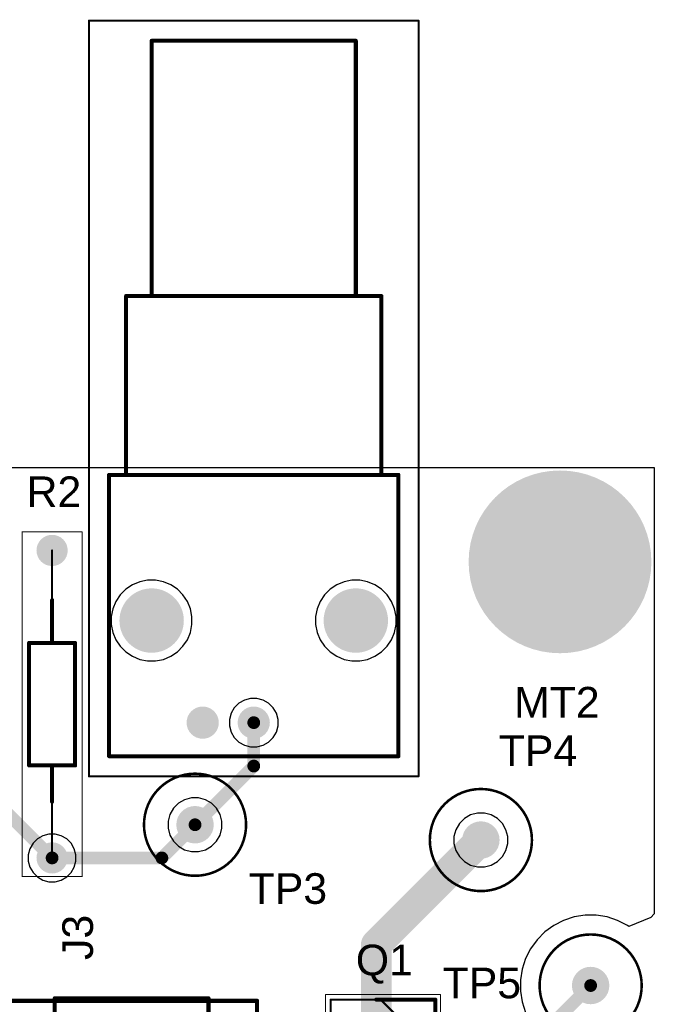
# Model space of a CAD drawing. Header units: millimetres. Extents: x 24 to 183, y 18 to 128.
# Tile 11 of 11: x 151 to 182, y 79 to 128. Entities that reach past the tile are written whole.
import ezdxf

# ---------------------------------------------------------------- set-up
doc = ezdxf.new("R2010")
doc.units = ezdxf.units.MM
for name, color, linetype in [('BottomLayer', 5, 'Continuous'), ('BottomSolder', 6, 'Continuous'), ('Mechanical13', 56, 'Continuous'), ('Mechanical15', 56, 'Continuous'), ('MultiLayer', 9, 'Continuous'), ('PadHoleLayer', 156, 'Continuous'), ('TopLayer', 1, 'Continuous'), ('TopOverlay', 2, 'Continuous'), ('TopSolder', 216, 'Continuous')]:
    doc.layers.add(name, color=color, linetype=linetype)
doc.styles.add('Arial', font='arial.ttf', dxfattribs={"height": 0.2})

# ---------------------------------------------------------------- blocks, each defined once
blk = doc.blocks.new('5261_6')
at = {"layer": 'BottomLayer'}
h = blk.add_hatch(color=5, dxfattribs=at)
edge = h.paths.add_edge_path()
edge.add_arc((0, 0), 0.83, 0, 360)
at = {"layer": 'BottomSolder'}
h = blk.add_hatch(color=6, dxfattribs=at)
edge = h.paths.add_edge_path()
edge.add_arc((0, 0), 0.9316, 0, 360)
at = {"layer": 'MultiLayer'}
h = blk.add_hatch(color=9, dxfattribs=at)
edge = h.paths.add_edge_path()
edge.add_arc((0, 0), 0.83, 0, 360)
at = {"layer": 'PadHoleLayer'}
h = blk.add_hatch(color=156, dxfattribs=at)
edge = h.paths.add_edge_path()
edge.add_arc((0, 0), 0.53, 0, 360)
at = {"layer": 'TopLayer'}
h = blk.add_hatch(color=1, dxfattribs=at)
edge = h.paths.add_edge_path()
edge.add_arc((0, 0), 0.83, 0, 360)
at = {"layer": 'TopSolder'}
h = blk.add_hatch(color=216, dxfattribs=at)
edge = h.paths.add_edge_path()
edge.add_arc((0, 0), 0.9316, 0, 360)
at = {"layer": 'Mechanical15'}
for points, const_width in [([(2.54, 0, 1), (-2.54, 0, 1)], 0.127), ([(-2.57175, 0, 1), (-2.50825, 0, 1)], 0.0635), ([(2.50825, 0, 1), (2.57175, 0, 1)], 0.0635)]:
    blk.add_lwpolyline(points, format="xyb", close=True, dxfattribs=dict(at, const_width=const_width))
blk = doc.blocks.new('MTHOLE_239____14')
at = {"layer": 'BottomLayer'}
h = blk.add_hatch(color=5, dxfattribs=at)
edge = h.paths.add_edge_path()
edge.add_arc((0, 0), 4.445, 0, 360)
at = {"layer": 'BottomSolder'}
h = blk.add_hatch(color=6, dxfattribs=at)
edge = h.paths.add_edge_path()
edge.add_arc((0, 0), 4.547, 0, 360)
at = {"layer": 'MultiLayer'}
h = blk.add_hatch(color=9, dxfattribs=at)
edge = h.paths.add_edge_path()
edge.add_arc((0, 0), 4.445, 0, 360)
at = {"layer": 'PadHoleLayer'}
h = blk.add_hatch(color=156, dxfattribs=at)
edge = h.paths.add_edge_path()
edge.add_arc((0, 0), 3.035, 0, 360)
at = {"layer": 'TopLayer'}
h = blk.add_hatch(color=1, dxfattribs=at)
edge = h.paths.add_edge_path()
edge.add_arc((0, 0), 4.445, 0, 360)
at = {"layer": 'TopSolder'}
h = blk.add_hatch(color=216, dxfattribs=at)
edge = h.paths.add_edge_path()
edge.add_arc((0, 0), 4.547, 0, 360)
blk = doc.blocks.new('F2W2D0_17')
at = {"layer": 'BottomLayer'}
h = blk.add_hatch(color=5, dxfattribs=at)
edge = h.paths.add_edge_path()
edge.add_arc((0, 0), 0.6, 0, 360)
h = blk.add_hatch(color=5, dxfattribs=at)
edge = h.paths.add_edge_path()
edge.add_arc((15.2, 0), 0.6, 0, 360)
at = {"layer": 'BottomSolder'}
h = blk.add_hatch(color=6, dxfattribs=at)
edge = h.paths.add_edge_path()
edge.add_arc((0, 0), 0.702, 0, 360)
h = blk.add_hatch(color=6, dxfattribs=at)
edge = h.paths.add_edge_path()
edge.add_arc((15.2, 0), 0.702, 0, 360)
at = {"layer": 'MultiLayer'}
h = blk.add_hatch(color=9, dxfattribs=at)
edge = h.paths.add_edge_path()
edge.add_arc((0, 0), 0.6, 0, 360)
h = blk.add_hatch(color=9, dxfattribs=at)
edge = h.paths.add_edge_path()
edge.add_arc((15.2, 0), 0.6, 0, 360)
at = {"layer": 'PadHoleLayer'}
h = blk.add_hatch(color=156, dxfattribs=at)
edge = h.paths.add_edge_path()
edge.add_arc((0, 0), 0.4, 0, 360)
h = blk.add_hatch(color=156, dxfattribs=at)
edge = h.paths.add_edge_path()
edge.add_arc((15.2, 0), 0.4, 0, 360)
at = {"layer": 'TopLayer'}
h = blk.add_hatch(color=1, dxfattribs=at)
edge = h.paths.add_edge_path()
edge.add_arc((0, 0), 0.6, 0, 360)
h = blk.add_hatch(color=1, dxfattribs=at)
edge = h.paths.add_edge_path()
edge.add_arc((15.2, 0), 0.6, 0, 360)
at = {"layer": 'TopSolder'}
h = blk.add_hatch(color=216, dxfattribs=at)
edge = h.paths.add_edge_path()
edge.add_arc((0, 0), 0.702, 0, 360)
h = blk.add_hatch(color=216, dxfattribs=at)
edge = h.paths.add_edge_path()
edge.add_arc((15.2, 0), 0.702, 0, 360)
at = {"layer": 'Mechanical15', "const_width": 0.203}
for points in [[(1.397, -1.397), (1.397, 1.397)], [(1.397, 1.397), (13.843, 1.397)], [(13.843, -1.397), (13.843, 1.397)], [(1.397, -1.397), (13.843, -1.397)]]:
    blk.add_lwpolyline(points, dxfattribs=at)
at = {"layer": 'Mechanical15', "const_width": 0.102}
for points in [[(1.346, 1.397, 1), (1.448, 1.397, 1)], [(1.346, 1.397, 1), (1.448, 1.397, 1)], [(13.792, 1.397, 1), (13.894, 1.397, 1)], [(13.792, 1.397, 1), (13.894, 1.397, 1)], [(1.346, -1.397, 1), (1.448, -1.397, 1)], [(1.346, -1.397, 1), (1.448, -1.397, 1)], [(13.792, -1.397, 1), (13.894, -1.397, 1)], [(13.792, -1.397, 1), (13.894, -1.397, 1)]]:
    blk.add_lwpolyline(points, format="xyb", close=True, dxfattribs=at)
at = {"layer": 'TopOverlay', "const_width": 0.2}
for points in [[(3.775, 1.524), (11.425, 1.524)], [(3.775, 0), (3.775, 1.524)], [(11.425, -1.524), (11.425, 1.524)], [(2.032, 0), (3.775, 0)], [(3.775, -1.524), (3.775, 0)], [(11.425, 0), (13.335, 0)], [(3.775, -1.524), (11.425, -1.524)]]:
    blk.add_lwpolyline(points, dxfattribs=at)
at = {"layer": 'TopOverlay', "const_width": 0.1}
for points in [[(3.725, 1.524, 1), (3.825, 1.524, 1)], [(3.725, 1.524, 1), (3.825, 1.524, 1)], [(11.375, 1.524, 1), (11.475, 1.524, 1)], [(11.375, 1.524, 1), (11.475, 1.524, 1)], [(1.982, 0, 1), (2.082, 0, 1)], [(3.725, 0, 1), (3.825, 0, 1)], [(3.725, 0, 1), (3.825, 0, 1)], [(3.725, 0, 1), (3.825, 0, 1)], [(11.375, 0, 1), (11.475, 0, 1)], [(13.285, 0, 1), (13.385, 0, 1)], [(3.725, -1.524, 1), (3.825, -1.524, 1)], [(3.725, -1.524, 1), (3.825, -1.524, 1)], [(11.375, -1.524, 1), (11.475, -1.524, 1)], [(11.375, -1.524, 1), (11.475, -1.524, 1)]]:
    blk.add_lwpolyline(points, format="xyb", close=True, dxfattribs=at)
blk = doc.blocks.new('RESAD1526W69L610D229_18')
at = {"layer": 'BottomLayer'}
h = blk.add_hatch(color=5, dxfattribs=at)
edge = h.paths.add_edge_path()
edge.add_arc((0, 0), 0.675, 0, 360)
h = blk.add_hatch(color=5, dxfattribs=at)
edge = h.paths.add_edge_path()
edge.add_arc((15.3, 0), 0.675, 0, 360)
at = {"layer": 'BottomSolder'}
h = blk.add_hatch(color=6, dxfattribs=at)
edge = h.paths.add_edge_path()
edge.add_arc((0, 0), 0.777, 0, 360)
h = blk.add_hatch(color=6, dxfattribs=at)
edge = h.paths.add_edge_path()
edge.add_arc((15.3, 0), 0.777, 0, 360)
at = {"layer": 'MultiLayer'}
h = blk.add_hatch(color=9, dxfattribs=at)
edge = h.paths.add_edge_path()
edge.add_arc((0, 0), 0.675, 0, 360)
h = blk.add_hatch(color=9, dxfattribs=at)
edge = h.paths.add_edge_path()
edge.add_arc((15.3, 0), 0.675, 0, 360)
at = {"layer": 'PadHoleLayer'}
h = blk.add_hatch(color=156, dxfattribs=at)
edge = h.paths.add_edge_path()
edge.add_arc((0, 0), 0.45, 0, 360)
h = blk.add_hatch(color=156, dxfattribs=at)
edge = h.paths.add_edge_path()
edge.add_arc((15.3, 0), 0.45, 0, 360)
at = {"layer": 'TopLayer'}
h = blk.add_hatch(color=1, dxfattribs=at)
edge = h.paths.add_edge_path()
edge.add_arc((0, 0), 0.675, 0, 360)
h = blk.add_hatch(color=1, dxfattribs=at)
edge = h.paths.add_edge_path()
edge.add_arc((15.3, 0), 0.675, 0, 360)
at = {"layer": 'TopSolder'}
h = blk.add_hatch(color=216, dxfattribs=at)
edge = h.paths.add_edge_path()
edge.add_arc((0, 0), 0.777, 0, 360)
h = blk.add_hatch(color=216, dxfattribs=at)
edge = h.paths.add_edge_path()
edge.add_arc((15.3, 0), 0.777, 0, 360)
at = {"layer": 'Mechanical13', "const_width": 0.1}
for points in [[(4.6, 1.145), (10.7, 1.145)], [(4.6, 1.145), (4.6, -1.145)], [(10.7, 1.145), (10.7, -1.145)], [(0, 0), (4.6, 0)], [(10.7, 0), (15.3, 0)], [(4.6, -1.145), (10.7, -1.145)]]:
    blk.add_lwpolyline(points, dxfattribs=at)
at = {"layer": 'Mechanical13', "const_width": 0.05}
for points in [[(4.575, 1.145, 1), (4.625, 1.145, 1)], [(4.575, 1.145, 1), (4.625, 1.145, 1)], [(10.675, 1.145, 1), (10.725, 1.145, 1)], [(10.675, 1.145, 1), (10.725, 1.145, 1)], [(-0.025, 0, 1), (0.025, 0, 1)], [(4.575, 0, 1), (4.625, 0, 1)], [(10.675, 0, 1), (10.725, 0, 1)], [(15.275, 0, 1), (15.325, 0, 1)], [(4.575, -1.145, 1), (4.625, -1.145, 1)], [(4.575, -1.145, 1), (4.625, -1.145, 1)], [(10.675, -1.145, 1), (10.725, -1.145, 1)], [(10.675, -1.145, 1), (10.725, -1.145, 1)]]:
    blk.add_lwpolyline(points, format="xyb", close=True, dxfattribs=at)
at = {"layer": 'Mechanical15', "const_width": 0.05}
for points in [[(-0.925, 1.495), (16.225, 1.495)], [(-0.925, 1.495), (-0.925, -1.495)], [(16.225, 1.495), (16.225, -1.495)], [(-0.925, -1.495), (16.225, -1.495)]]:
    blk.add_lwpolyline(points, dxfattribs=at)
at = {"layer": 'Mechanical15', "const_width": 0.025}
for points in [[(-0.937, 1.495, 1), (-0.913, 1.495, 1)], [(-0.937, 1.495, 1), (-0.913, 1.495, 1)], [(16.212, 1.495, 1), (16.237, 1.495, 1)], [(16.212, 1.495, 1), (16.237, 1.495, 1)], [(-0.937, -1.495, 1), (-0.913, -1.495, 1)], [(-0.937, -1.495, 1), (-0.913, -1.495, 1)], [(16.212, -1.495, 1), (16.237, -1.495, 1)], [(16.212, -1.495, 1), (16.237, -1.495, 1)]]:
    blk.add_lwpolyline(points, format="xyb", close=True, dxfattribs=at)
at = {"layer": 'TopOverlay', "const_width": 0.2}
for points in [[(4.6, 1.145), (10.7, 1.145)], [(4.6, 1.145), (4.6, -1.145)], [(10.7, 1.145), (10.7, -1.145)], [(2.794, 0), (4.6, 0)], [(10.7, 0), (12.827, 0)], [(4.6, -1.145), (10.7, -1.145)]]:
    blk.add_lwpolyline(points, dxfattribs=at)
at = {"layer": 'TopOverlay', "const_width": 0.1}
for points in [[(4.55, 1.145, 1), (4.65, 1.145, 1)], [(4.55, 1.145, 1), (4.65, 1.145, 1)], [(10.65, 1.145, 1), (10.75, 1.145, 1)], [(10.65, 1.145, 1), (10.75, 1.145, 1)], [(2.744, 0, 1), (2.844, 0, 1)], [(4.55, 0, 1), (4.65, 0, 1)], [(10.65, 0, 1), (10.75, 0, 1)], [(12.777, 0, 1), (12.877, 0, 1)], [(4.55, -1.145, 1), (4.65, -1.145, 1)], [(4.55, -1.145, 1), (4.65, -1.145, 1)], [(10.65, -1.145, 1), (10.75, -1.145, 1)], [(10.65, -1.145, 1), (10.75, -1.145, 1)]]:
    blk.add_lwpolyline(points, format="xyb", close=True, dxfattribs=at)
blk = doc.blocks.new('5261_21')
at = {"layer": 'BottomLayer'}
h = blk.add_hatch(color=5, dxfattribs=at)
edge = h.paths.add_edge_path()
edge.add_arc((0, 0), 0.83, 0, 360)
at = {"layer": 'BottomSolder'}
h = blk.add_hatch(color=6, dxfattribs=at)
edge = h.paths.add_edge_path()
edge.add_arc((0, 0), 0.9316, 0, 360)
at = {"layer": 'MultiLayer'}
h = blk.add_hatch(color=9, dxfattribs=at)
edge = h.paths.add_edge_path()
edge.add_arc((0, 0), 0.83, 0, 360)
at = {"layer": 'PadHoleLayer'}
h = blk.add_hatch(color=156, dxfattribs=at)
edge = h.paths.add_edge_path()
edge.add_arc((0, 0), 0.53, 0, 360)
at = {"layer": 'TopLayer'}
h = blk.add_hatch(color=1, dxfattribs=at)
edge = h.paths.add_edge_path()
edge.add_arc((0, 0), 0.83, 0, 360)
at = {"layer": 'TopSolder'}
h = blk.add_hatch(color=216, dxfattribs=at)
edge = h.paths.add_edge_path()
edge.add_arc((0, 0), 0.9316, 0, 360)
at = {"layer": 'Mechanical15'}
for points, const_width in [([(2.54, 0, 1), (-2.54, 0, 1)], 0.127), ([(-2.57175, 0, 1), (-2.50825, 0, 1)], 0.0635), ([(2.50825, 0, 1), (2.57175, 0, 1)], 0.0635)]:
    blk.add_lwpolyline(points, format="xyb", close=True, dxfattribs=dict(at, const_width=const_width))
blk = doc.blocks.new('5261_22')
at = {"layer": 'BottomLayer'}
h = blk.add_hatch(color=5, dxfattribs=at)
edge = h.paths.add_edge_path()
edge.add_arc((0, 0), 0.83, 0, 360)
at = {"layer": 'BottomSolder'}
h = blk.add_hatch(color=6, dxfattribs=at)
edge = h.paths.add_edge_path()
edge.add_arc((0, 0), 0.9316, 0, 360)
at = {"layer": 'MultiLayer'}
h = blk.add_hatch(color=9, dxfattribs=at)
edge = h.paths.add_edge_path()
edge.add_arc((0, 0), 0.83, 0, 360)
at = {"layer": 'PadHoleLayer'}
h = blk.add_hatch(color=156, dxfattribs=at)
edge = h.paths.add_edge_path()
edge.add_arc((0, 0), 0.53, 0, 360)
at = {"layer": 'TopLayer'}
h = blk.add_hatch(color=1, dxfattribs=at)
edge = h.paths.add_edge_path()
edge.add_arc((0, 0), 0.83, 0, 360)
at = {"layer": 'TopSolder'}
h = blk.add_hatch(color=216, dxfattribs=at)
edge = h.paths.add_edge_path()
edge.add_arc((0, 0), 0.9316, 0, 360)
at = {"layer": 'Mechanical15'}
for points, const_width in [([(2.54, 0, 1), (-2.54, 0, 1)], 0.127), ([(-2.57175, 0, 1), (-2.50825, 0, 1)], 0.0635), ([(2.50825, 0, 1), (2.57175, 0, 1)], 0.0635)]:
    blk.add_lwpolyline(points, format="xyb", close=True, dxfattribs=dict(at, const_width=const_width))
blk = doc.blocks.new('031_5640_29')
at = {"layer": 'BottomLayer'}
h = blk.add_hatch(color=5, dxfattribs=at)
edge = h.paths.add_edge_path()
edge.add_arc((-5.08, 5.08), 1.5, 0, 360)
h = blk.add_hatch(color=5, dxfattribs=at)
edge = h.paths.add_edge_path()
edge.add_arc((5.08, 5.08), 1.5, 0, 360)
h = blk.add_hatch(color=5, dxfattribs=at)
edge = h.paths.add_edge_path()
edge.add_arc((-2.54, 0), 0.7, 0, 360)
h = blk.add_hatch(color=5, dxfattribs=at)
edge = h.paths.add_edge_path()
edge.add_arc((0, 0), 0.7, 0, 360)
at = {"layer": 'BottomSolder'}
h = blk.add_hatch(color=6, dxfattribs=at)
edge = h.paths.add_edge_path()
edge.add_arc((-5.08, 5.08), 1.602, 0, 360)
h = blk.add_hatch(color=6, dxfattribs=at)
edge = h.paths.add_edge_path()
edge.add_arc((5.08, 5.08), 1.602, 0, 360)
h = blk.add_hatch(color=6, dxfattribs=at)
edge = h.paths.add_edge_path()
edge.add_arc((-2.54, 0), 0.802, 0, 360)
h = blk.add_hatch(color=6, dxfattribs=at)
edge = h.paths.add_edge_path()
edge.add_arc((0, 0), 0.802, 0, 360)
at = {"layer": 'MultiLayer'}
h = blk.add_hatch(color=9, dxfattribs=at)
edge = h.paths.add_edge_path()
edge.add_arc((-5.08, 5.08), 1.5, 0, 360)
h = blk.add_hatch(color=9, dxfattribs=at)
edge = h.paths.add_edge_path()
edge.add_arc((5.08, 5.08), 1.5, 0, 360)
h = blk.add_hatch(color=9, dxfattribs=at)
edge = h.paths.add_edge_path()
edge.add_arc((-2.54, 0), 0.7, 0, 360)
h = blk.add_hatch(color=9, dxfattribs=at)
edge = h.paths.add_edge_path()
edge.add_arc((0, 0), 0.7, 0, 360)
at = {"layer": 'PadHoleLayer'}
h = blk.add_hatch(color=156, dxfattribs=at)
edge = h.paths.add_edge_path()
edge.add_arc((-5.08, 5.08), 1, 0, 360)
h = blk.add_hatch(color=156, dxfattribs=at)
edge = h.paths.add_edge_path()
edge.add_arc((5.08, 5.08), 1, 0, 360)
h = blk.add_hatch(color=156, dxfattribs=at)
edge = h.paths.add_edge_path()
edge.add_arc((-2.54, 0), 0.45, 0, 360)
h = blk.add_hatch(color=156, dxfattribs=at)
edge = h.paths.add_edge_path()
edge.add_arc((0, 0), 0.45, 0, 360)
at = {"layer": 'TopLayer'}
h = blk.add_hatch(color=1, dxfattribs=at)
edge = h.paths.add_edge_path()
edge.add_arc((-5.08, 5.08), 1.5, 0, 360)
h = blk.add_hatch(color=1, dxfattribs=at)
edge = h.paths.add_edge_path()
edge.add_arc((5.08, 5.08), 1.5, 0, 360)
h = blk.add_hatch(color=1, dxfattribs=at)
edge = h.paths.add_edge_path()
edge.add_arc((-2.54, 0), 0.7, 0, 360)
h = blk.add_hatch(color=1, dxfattribs=at)
edge = h.paths.add_edge_path()
edge.add_arc((0, 0), 0.7, 0, 360)
at = {"layer": 'TopSolder'}
h = blk.add_hatch(color=216, dxfattribs=at)
edge = h.paths.add_edge_path()
edge.add_arc((-5.08, 5.08), 1.602, 0, 360)
h = blk.add_hatch(color=216, dxfattribs=at)
edge = h.paths.add_edge_path()
edge.add_arc((5.08, 5.08), 1.602, 0, 360)
h = blk.add_hatch(color=216, dxfattribs=at)
edge = h.paths.add_edge_path()
edge.add_arc((-2.54, 0), 0.802, 0, 360)
h = blk.add_hatch(color=216, dxfattribs=at)
edge = h.paths.add_edge_path()
edge.add_arc((0, 0), 0.802, 0, 360)
at = {"layer": 'Mechanical13', "const_width": 0.2}
for points in [[(-5.08, 21.23), (-5.08, 33.93)], [(-5.08, 33.93), (5.08, 33.93)], [(5.08, 21.23), (5.08, 33.93)], [(-6.35, 12.33), (-6.35, 21.23)], [(-6.35, 21.23), (6.35, 21.23)], [(6.35, 12.33), (6.35, 21.23)], [(-7.2, 12.33), (7.2, 12.33)], [(-7.2, -1.67), (-7.2, 12.33)], [(7.2, -1.67), (7.2, 12.33)], [(-7.2, -1.67), (7.2, -1.67)]]:
    blk.add_lwpolyline(points, dxfattribs=at)
at = {"layer": 'Mechanical13', "const_width": 0.1}
for points in [[(-5.13, 33.93, 1), (-5.03, 33.93, 1)], [(-5.13, 33.93, 1), (-5.03, 33.93, 1)], [(5.03, 33.93, 1), (5.13, 33.93, 1)], [(5.03, 33.93, 1), (5.13, 33.93, 1)], [(-6.4, 21.23, 1), (-6.3, 21.23, 1)], [(-6.4, 21.23, 1), (-6.3, 21.23, 1)], [(-5.13, 21.23, 1), (-5.03, 21.23, 1)], [(5.03, 21.23, 1), (5.13, 21.23, 1)], [(6.3, 21.23, 1), (6.4, 21.23, 1)], [(6.3, 21.23, 1), (6.4, 21.23, 1)], [(-7.25, 12.33, 1), (-7.15, 12.33, 1)], [(-7.25, 12.33, 1), (-7.15, 12.33, 1)], [(-6.4, 12.33, 1), (-6.3, 12.33, 1)], [(6.3, 12.33, 1), (6.4, 12.33, 1)], [(7.15, 12.33, 1), (7.25, 12.33, 1)], [(7.15, 12.33, 1), (7.25, 12.33, 1)], [(-7.25, -1.67, 1), (-7.15, -1.67, 1)], [(-7.25, -1.67, 1), (-7.15, -1.67, 1)], [(7.15, -1.67, 1), (7.25, -1.67, 1)], [(7.15, -1.67, 1), (7.25, -1.67, 1)]]:
    blk.add_lwpolyline(points, format="xyb", close=True, dxfattribs=at)
at = {"layer": 'Mechanical15', "const_width": 0.1}
for points in [[(-8.2, 34.93), (8.2, 34.93)], [(-8.2, -2.67), (-8.2, 34.93)], [(8.2, -2.67), (8.2, 34.93)], [(-8.2, -2.67), (8.2, -2.67)]]:
    blk.add_lwpolyline(points, dxfattribs=at)
at = {"layer": 'Mechanical15', "const_width": 0.05}
for points in [[(-8.225, 34.93, 1), (-8.175, 34.93, 1)], [(-8.225, 34.93, 1), (-8.175, 34.93, 1)], [(8.175, 34.93, 1), (8.225, 34.93, 1)], [(8.175, 34.93, 1), (8.225, 34.93, 1)], [(-8.225, -2.67, 1), (-8.175, -2.67, 1)], [(-8.225, -2.67, 1), (-8.175, -2.67, 1)], [(8.175, -2.67, 1), (8.225, -2.67, 1)], [(8.175, -2.67, 1), (8.225, -2.67, 1)]]:
    blk.add_lwpolyline(points, format="xyb", close=True, dxfattribs=at)
at = {"layer": 'TopOverlay', "const_width": 0.1}
for points in [[(-7.2, 12.33), (7.2, 12.33)], [(-7.2, -1.67), (-7.2, 12.33)], [(7.2, -1.67), (7.2, 12.33)], [(-7.2, -1.67), (7.2, -1.67)]]:
    blk.add_lwpolyline(points, dxfattribs=at)
at = {"layer": 'TopOverlay'}
for points, const_width in [([(-7.225, 12.33, 1), (-7.175, 12.33, 1)], 0.05), ([(-7.225, 12.33, 1), (-7.175, 12.33, 1)], 0.05), ([(7.175, 12.33, 1), (7.225, 12.33, 1)], 0.05), ([(7.175, 12.33, 1), (7.225, 12.33, 1)], 0.05), ([(-7.225, -1.67, 1), (-7.175, -1.67, 1)], 0.05), ([(-7.225, -1.67, 1), (-7.175, -1.67, 1)], 0.05), ([(7.175, -1.67, 1), (7.225, -1.67, 1)], 0.05), ([(7.175, -1.67, 1), (7.225, -1.67, 1)], 0.05), ([(-0.05, -2.1, 1), (0.05, -2.1, 1)], 0.1), ([(-0.05, -2.1, 1), (0.05, -2.1, 1)], 0.1), ([(-0.05, -2.3, 1), (0.05, -2.3, 1)], 0.1), ([(-0.05, -2.3, 1), (0.05, -2.3, 1)], 0.1)]:
    blk.add_lwpolyline(points, format="xyb", close=True, dxfattribs=dict(at, const_width=const_width))
at = {"layer": 'TopOverlay', "const_width": 0.2}
for points in [[(0, -2.3, -1), (0, -2.1)], [(0, -2.1, -1), (0, -2.3)]]:
    blk.add_lwpolyline(points, format="xyb", dxfattribs=at)
blk = doc.blocks.new('TO545P521X1594X2566_3P_39')
at = {"layer": 'BottomLayer'}
blk.add_hatch(color=5, dxfattribs=at).paths.add_polyline_path([(-1.358, 1.358), (1.358, 1.358), (1.358, -1.358), (-1.358, -1.358)])
h = blk.add_hatch(color=5, dxfattribs=at)
edge = h.paths.add_edge_path()
edge.add_arc((5.45, 0), 1.358, 0, 360)
h = blk.add_hatch(color=5, dxfattribs=at)
edge = h.paths.add_edge_path()
edge.add_arc((10.9, 0), 1.358, 0, 360)
at = {"layer": 'BottomSolder'}
blk.add_hatch(color=6, dxfattribs=at).paths.add_polyline_path([(-1.459, 1.459), (1.459, 1.459), (1.459, -1.459), (-1.459, -1.459)])
h = blk.add_hatch(color=6, dxfattribs=at)
edge = h.paths.add_edge_path()
edge.add_arc((5.45, 0), 1.459, 0, 360)
h = blk.add_hatch(color=6, dxfattribs=at)
edge = h.paths.add_edge_path()
edge.add_arc((10.9, 0), 1.459, 0, 360)
at = {"layer": 'MultiLayer'}
blk.add_hatch(color=9, dxfattribs=at).paths.add_polyline_path([(-1.358, 1.358), (1.358, 1.358), (1.358, -1.358), (-1.358, -1.358)])
h = blk.add_hatch(color=9, dxfattribs=at)
edge = h.paths.add_edge_path()
edge.add_arc((5.45, 0), 1.358, 0, 360)
h = blk.add_hatch(color=9, dxfattribs=at)
edge = h.paths.add_edge_path()
edge.add_arc((10.9, 0), 1.358, 0, 360)
at = {"layer": 'PadHoleLayer'}
h = blk.add_hatch(color=156, dxfattribs=at)
edge = h.paths.add_edge_path()
edge.add_arc((0, 0), 0.905, 0, 360)
h = blk.add_hatch(color=156, dxfattribs=at)
edge = h.paths.add_edge_path()
edge.add_arc((5.45, 0), 0.905, 0, 360)
h = blk.add_hatch(color=156, dxfattribs=at)
edge = h.paths.add_edge_path()
edge.add_arc((10.9, 0), 0.905, 0, 360)
at = {"layer": 'TopLayer'}
blk.add_hatch(color=1, dxfattribs=at).paths.add_polyline_path([(-1.358, 1.358), (1.358, 1.358), (1.358, -1.358), (-1.358, -1.358)])
h = blk.add_hatch(color=1, dxfattribs=at)
edge = h.paths.add_edge_path()
edge.add_arc((5.45, 0), 1.358, 0, 360)
h = blk.add_hatch(color=1, dxfattribs=at)
edge = h.paths.add_edge_path()
edge.add_arc((10.9, 0), 1.358, 0, 360)
at = {"layer": 'TopSolder'}
blk.add_hatch(color=216, dxfattribs=at).paths.add_polyline_path([(-1.459, 1.459), (1.459, 1.459), (1.459, -1.459), (-1.459, -1.459)])
h = blk.add_hatch(color=216, dxfattribs=at)
edge = h.paths.add_edge_path()
edge.add_arc((5.45, 0), 1.459, 0, 360)
h = blk.add_hatch(color=216, dxfattribs=at)
edge = h.paths.add_edge_path()
edge.add_arc((10.9, 0), 1.459, 0, 360)
at = {"layer": 'Mechanical13', "const_width": 0.1}
for points in [[(-2.615, 0.215), (0.11, 2.94)], [(-2.615, -2.27), (-2.615, 2.94)], [(13.515, 2.94), (-2.615, 2.94)], [(13.515, -2.27), (13.515, 2.94)], [(13.515, -2.27), (-2.615, -2.27)]]:
    blk.add_lwpolyline(points, dxfattribs=at)
at = {"layer": 'Mechanical13', "const_width": 0.05}
for points in [[(-2.64, 2.94, 1), (-2.59, 2.94, 1)], [(-2.64, 2.94, 1), (-2.59, 2.94, 1)], [(0.085, 2.94, 1), (0.135, 2.94, 1)], [(13.49, 2.94, 1), (13.54, 2.94, 1)], [(13.49, 2.94, 1), (13.54, 2.94, 1)], [(-2.64, 0.215, 1), (-2.59, 0.215, 1)], [(-2.64, -2.27, 1), (-2.59, -2.27, 1)], [(-2.64, -2.27, 1), (-2.59, -2.27, 1)], [(13.49, -2.27, 1), (13.54, -2.27, 1)], [(13.49, -2.27, 1), (13.54, -2.27, 1)]]:
    blk.add_lwpolyline(points, format="xyb", close=True, dxfattribs=at)
at = {"layer": 'Mechanical15', "const_width": 0.05}
for points in [[(-2.865, -2.52), (-2.865, 3.19)], [(13.765, 3.19), (-2.865, 3.19)], [(13.765, -2.52), (13.765, 3.19)], [(13.765, -2.52), (-2.865, -2.52)]]:
    blk.add_lwpolyline(points, dxfattribs=at)
at = {"layer": 'Mechanical15', "const_width": 0.025}
for points in [[(-2.877, 3.19, 1), (-2.853, 3.19, 1)], [(-2.877, 3.19, 1), (-2.853, 3.19, 1)], [(13.752, 3.19, 1), (13.777, 3.19, 1)], [(13.752, 3.19, 1), (13.777, 3.19, 1)], [(-2.877, -2.52, 1), (-2.853, -2.52, 1)], [(-2.877, -2.52, 1), (-2.853, -2.52, 1)], [(13.752, -2.52, 1), (13.777, -2.52, 1)], [(13.752, -2.52, 1), (13.777, -2.52, 1)]]:
    blk.add_lwpolyline(points, format="xyb", close=True, dxfattribs=at)
at = {"layer": 'TopOverlay', "const_width": 0.2}
for points in [[(-2.615, 0), (-2.615, 2.94)], [(13.515, 2.94), (-2.615, 2.94)], [(13.515, -2.27), (13.515, 2.94)]]:
    blk.add_lwpolyline(points, dxfattribs=at)
at = {"layer": 'TopOverlay', "const_width": 0.1}
for points in [[(-2.665, 2.94, 1), (-2.565, 2.94, 1)], [(-2.665, 2.94, 1), (-2.565, 2.94, 1)], [(13.465, 2.94, 1), (13.565, 2.94, 1)], [(13.465, 2.94, 1), (13.565, 2.94, 1)], [(-2.665, 0, 1), (-2.565, 0, 1)], [(13.465, -2.27, 1), (13.565, -2.27, 1)]]:
    blk.add_lwpolyline(points, format="xyb", close=True, dxfattribs=at)

msp = doc.modelspace()

# ---------------------------------------------------------------- linework, layer by layer
at = {"layer": 'BottomLayer'}
for p, q in [((48.658, 106.038), (182.238, 106.038)), ((182.238, 106.038), (182.238, 83.833)), ((155.946, 99.985), (155.666, 99.705)), ((156.275, 100.204), (155.946, 99.985)), ((156.64, 100.356), (156.275, 100.204)), ((157.028, 100.433), (156.64, 100.356)), ((157.424, 100.433), (157.028, 100.433)), ((157.812, 100.356), (157.424, 100.433)), ((158.177, 100.204), (157.812, 100.356)), ((158.506, 99.985), (158.177, 100.204)), ((158.786, 99.705), (158.506, 99.985)), ((166.106, 99.985), (165.826, 99.705)), ((166.435, 100.204), (166.106, 99.985)), ((166.8, 100.356), (166.435, 100.204)), ((167.188, 100.433), (166.8, 100.356)), ((167.584, 100.433), (167.188, 100.433)), ((167.972, 100.356), (167.584, 100.433)), ((168.337, 100.204), (167.972, 100.356)), ((168.666, 99.985), (168.337, 100.204)), ((168.946, 99.705), (168.666, 99.985)), ((155.666, 99.705), (155.447, 99.376)), ((159.005, 99.376), (158.786, 99.705)), ((165.826, 99.705), (165.607, 99.376)), ((169.165, 99.376), (168.946, 99.705)), ((155.295, 99.011), (155.218, 98.623)), ((155.447, 99.376), (155.295, 99.011)), ((159.157, 99.011), (159.005, 99.376)), ((159.234, 98.623), (159.157, 99.011)), ((165.455, 99.011), (165.378, 98.623)), ((165.607, 99.376), (165.455, 99.011)), ((169.317, 99.011), (169.165, 99.376)), ((169.394, 98.623), (169.317, 99.011)), ((155.218, 98.623), (155.218, 98.227)), ((159.234, 98.227), (159.234, 98.623)), ((165.378, 98.623), (165.378, 98.227)), ((169.394, 98.227), (169.394, 98.623)), ((155.218, 98.227), (155.295, 97.839)), ((159.157, 97.839), (159.234, 98.227)), ((165.378, 98.227), (165.455, 97.839)), ((169.317, 97.839), (169.394, 98.227)), ((155.295, 97.839), (155.447, 97.474)), ((159.005, 97.474), (159.157, 97.839)), ((165.455, 97.839), (165.607, 97.474)), ((169.165, 97.474), (169.317, 97.839)), ((155.447, 97.474), (155.666, 97.145)), ((155.666, 97.145), (155.946, 96.865)), ((158.506, 96.865), (158.786, 97.145)), ((158.786, 97.145), (159.005, 97.474)), ((165.607, 97.474), (165.826, 97.145)), ((165.826, 97.145), (166.106, 96.865)), ((168.666, 96.865), (168.946, 97.145)), ((168.946, 97.145), (169.165, 97.474)), ((155.946, 96.865), (156.275, 96.646)), ((156.275, 96.646), (156.64, 96.494)), ((157.812, 96.494), (158.177, 96.646)), ((158.177, 96.646), (158.506, 96.865)), ((166.106, 96.865), (166.435, 96.646)), ((166.435, 96.646), (166.8, 96.494)), ((167.972, 96.494), (168.337, 96.646)), ((168.337, 96.646), (168.666, 96.865)), ((156.64, 96.494), (157.028, 96.417)), ((157.028, 96.417), (157.424, 96.417)), ((157.424, 96.417), (157.812, 96.494)), ((166.8, 96.494), (167.188, 96.417)), ((167.188, 96.417), (167.584, 96.417)), ((167.584, 96.417), (167.972, 96.494)), ((161.339, 94.087), (161.18, 93.811)), ((161.564, 94.312), (161.339, 94.087)), ((161.84, 94.471), (161.564, 94.312)), ((162.147, 94.553), (161.84, 94.471)), ((162.465, 94.553), (162.147, 94.553)), ((162.772, 94.471), (162.465, 94.553)), ((163.048, 94.312), (162.772, 94.471)), ((163.273, 94.087), (163.048, 94.312)), ((163.432, 93.811), (163.273, 94.087)), ((161.18, 93.811), (161.098, 93.504)), ((163.514, 93.504), (163.432, 93.811)), ((161.098, 93.504), (161.098, 93.186)), ((161.098, 93.186), (161.18, 92.879)), ((163.432, 92.879), (163.514, 93.186)), ((163.514, 93.186), (163.514, 93.504)), ((161.18, 92.879), (161.339, 92.603)), ((161.339, 92.603), (161.564, 92.378)), ((163.048, 92.378), (163.273, 92.603)), ((163.273, 92.603), (163.432, 92.879)), ((161.564, 92.378), (161.84, 92.219)), ((161.84, 92.219), (162.147, 92.137)), ((162.147, 92.137), (162.465, 92.137)), ((162.465, 92.137), (162.772, 92.219)), ((162.772, 92.219), (163.048, 92.378)), ((158.563, 89.336), (158.314, 89.087)), ((158.869, 89.512), (158.563, 89.336)), ((159.209, 89.603), (158.869, 89.512)), ((159.561, 89.603), (159.209, 89.603)), ((159.901, 89.512), (159.561, 89.603)), ((160.207, 89.336), (159.901, 89.512)), ((160.456, 89.087), (160.207, 89.336)), ((158.138, 88.781), (158.047, 88.441)), ((158.314, 89.087), (158.138, 88.781)), ((160.632, 88.781), (160.456, 89.087)), ((160.723, 88.441), (160.632, 88.781)), ((173.093, 88.75), (172.787, 88.574)), ((173.433, 88.841), (173.093, 88.75)), ((173.785, 88.841), (173.433, 88.841)), ((174.125, 88.75), (173.785, 88.841)), ((174.431, 88.574), (174.125, 88.75)), ((158.047, 88.441), (158.047, 88.089)), ((160.723, 88.089), (160.723, 88.441)), ((172.538, 88.325), (172.362, 88.019)), ((172.787, 88.574), (172.538, 88.325)), ((174.68, 88.325), (174.431, 88.574)), ((174.856, 88.019), (174.68, 88.325)), ((151.816, 87.716), (151.547, 87.561)), ((152.117, 87.797), (151.816, 87.716)), ((152.429, 87.797), (152.117, 87.797)), ((152.73, 87.716), (152.429, 87.797)), ((152.999, 87.561), (152.73, 87.716)), ((158.047, 88.089), (158.138, 87.749)), ((158.138, 87.749), (158.314, 87.443)), ((160.456, 87.443), (160.632, 87.749)), ((160.632, 87.749), (160.723, 88.089)), ((172.362, 88.019), (172.271, 87.679)), ((174.947, 87.679), (174.856, 88.019)), ((151.326, 87.34), (151.171, 87.071)), ((151.547, 87.561), (151.326, 87.34)), ((153.22, 87.34), (152.999, 87.561)), ((153.375, 87.071), (153.22, 87.34)), ((158.314, 87.443), (158.563, 87.194)), ((160.207, 87.194), (160.456, 87.443)), ((172.271, 87.679), (172.271, 87.327)), ((172.271, 87.327), (172.362, 86.987)), ((174.856, 86.987), (174.947, 87.327)), ((174.947, 87.327), (174.947, 87.679)), ((151.171, 87.071), (151.09, 86.77)), ((151.09, 86.77), (151.09, 86.458)), ((153.456, 86.77), (153.375, 87.071)), ((153.456, 86.458), (153.456, 86.77)), ((158.563, 87.194), (158.869, 87.018)), ((158.869, 87.018), (159.209, 86.927)), ((159.209, 86.927), (159.561, 86.927)), ((159.561, 86.927), (159.901, 87.018)), ((159.901, 87.018), (160.207, 87.194)), ((172.362, 86.987), (172.538, 86.681)), ((174.68, 86.681), (174.856, 86.987)), ((151.09, 86.458), (151.171, 86.157)), ((153.375, 86.157), (153.456, 86.458)), ((172.538, 86.681), (172.787, 86.432)), ((172.787, 86.432), (173.093, 86.256)), ((173.093, 86.256), (173.433, 86.165)), ((173.785, 86.165), (174.125, 86.256)), ((174.125, 86.256), (174.431, 86.432)), ((174.431, 86.432), (174.68, 86.681)), ((151.171, 86.157), (151.326, 85.888)), ((151.326, 85.888), (151.547, 85.667)), ((152.999, 85.667), (153.22, 85.888)), ((153.22, 85.888), (153.375, 86.157)), ((173.433, 86.165), (173.785, 86.165)), ((151.547, 85.667), (151.816, 85.512)), ((151.816, 85.512), (152.117, 85.431)), ((152.117, 85.431), (152.429, 85.431)), ((152.429, 85.431), (152.73, 85.512)), ((152.73, 85.512), (152.999, 85.667)), ((182.238, 83.833), (182.059, 83.651)), ((177.728, 83.505), (177.237, 83.255)), ((178.251, 83.675), (177.728, 83.505)), ((178.795, 83.761), (178.251, 83.675)), ((179.345, 83.761), (178.795, 83.761)), ((179.889, 83.675), (179.345, 83.761)), ((180.412, 83.505), (179.889, 83.675)), ((180.903, 83.255), (180.412, 83.505)), ((182.059, 83.651), (180.968, 83.207)), ((176.792, 82.931), (176.403, 82.542)), ((177.237, 83.255), (176.792, 82.931)), ((180.968, 83.207), (180.903, 83.255)), ((176.403, 82.542), (176.079, 82.097)), ((176.079, 82.097), (175.829, 81.606)), ((175.829, 81.606), (175.659, 81.083)), ((175.659, 81.083), (175.573, 80.539)), ((175.573, 80.539), (175.573, 79.989)), ((175.573, 79.989), (175.659, 79.445)), ((175.659, 79.445), (175.829, 78.922))]:
    msp.add_line(p, q, dxfattribs=at)
at = {"layer": 'TopLayer'}
for points, const_width in [([(162.306, 91.186), (162.306, 93.345)], 0.635), ([(147.574, 91.313), (152.273, 86.614)], 0.635), ([(159.385, 88.265), (162.306, 91.186)], 0.635), ([(157.734, 86.614), (159.385, 88.265)], 0.635), ([(168.402, 82.296), (173.609, 87.503)], 1.524), ([(152.273, 86.614), (157.734, 86.614)], 0.635), ([(168.402, 76.951), (168.402, 82.296)], 1.524), ([(177.292, 78.486), (179.07, 80.264)], 0.635)]:
    msp.add_lwpolyline(points, dxfattribs=dict(at, const_width=const_width))
for points, const_width in [([(162.147, 93.345, 1), (162.465, 93.345, 1)], 0.318), ([(162.147, 91.186, 1), (162.465, 91.186, 1)], 0.318), ([(162.147, 91.186, 1), (162.465, 91.186, 1)], 0.318), ([(159.226, 88.265, 1), (159.544, 88.265, 1)], 0.318), ([(159.226, 88.265, 1), (159.544, 88.265, 1)], 0.318), ([(173.228, 87.503, 1), (173.99, 87.503, 1)], 0.762), ([(152.114, 86.614, 1), (152.432, 86.614, 1)], 0.318), ([(152.114, 86.614, 1), (152.432, 86.614, 1)], 0.318), ([(157.575, 86.614, 1), (157.893, 86.614, 1)], 0.318), ([(157.575, 86.614, 1), (157.893, 86.614, 1)], 0.318), ([(168.021, 82.296, 1), (168.783, 82.296, 1)], 0.762), ([(168.021, 82.296, 1), (168.783, 82.296, 1)], 0.762), ([(178.911, 80.264, 1), (179.229, 80.264, 1)], 0.318)]:
    msp.add_lwpolyline(points, format="xyb", close=True, dxfattribs=dict(at, const_width=const_width))

# ---------------------------------------------------------------- block references
for name, p in [('031_5640_29', (162.306, 93.345)), ('MTHOLE_239____14', (177.546, 101.346)), ('5261_22', (159.385, 88.265)), ('5261_6', (179.07, 80.264)), ('F2W2D0_17', (148.63, 78.105))]:
    msp.add_blockref(name, p)
for name, p, rotation in [('RESAD1526W69L610D229_18', (152.273, 86.614), 90), ('5261_21', (173.609, 87.503), 270), ('TO545P521X1594X2566_3P_39', (168.402, 76.951), 270)]:
    msp.add_blockref(name, p, dxfattribs=dict(rotation=rotation))

# ---------------------------------------------------------------- texts
at = {"layer": 'TopOverlay', "style": 'Arial'}
for s, p in [('R2', (151.003, 104.073)), ('MT2', (175.261, 93.599)), ('TP4', (174.499, 91.186)), ('TP3', (162.053, 84.328)), ('Q1', (167.386, 80.772)), ('TP5', (171.705, 79.629))]:
    msp.add_text(s, height=1.524, dxfattribs=at).set_placement(p)
msp.add_text('J3', height=1.524, rotation=90, dxfattribs=at).set_placement((154.305, 81.534))

doc.saveas('drawing.dxf')
